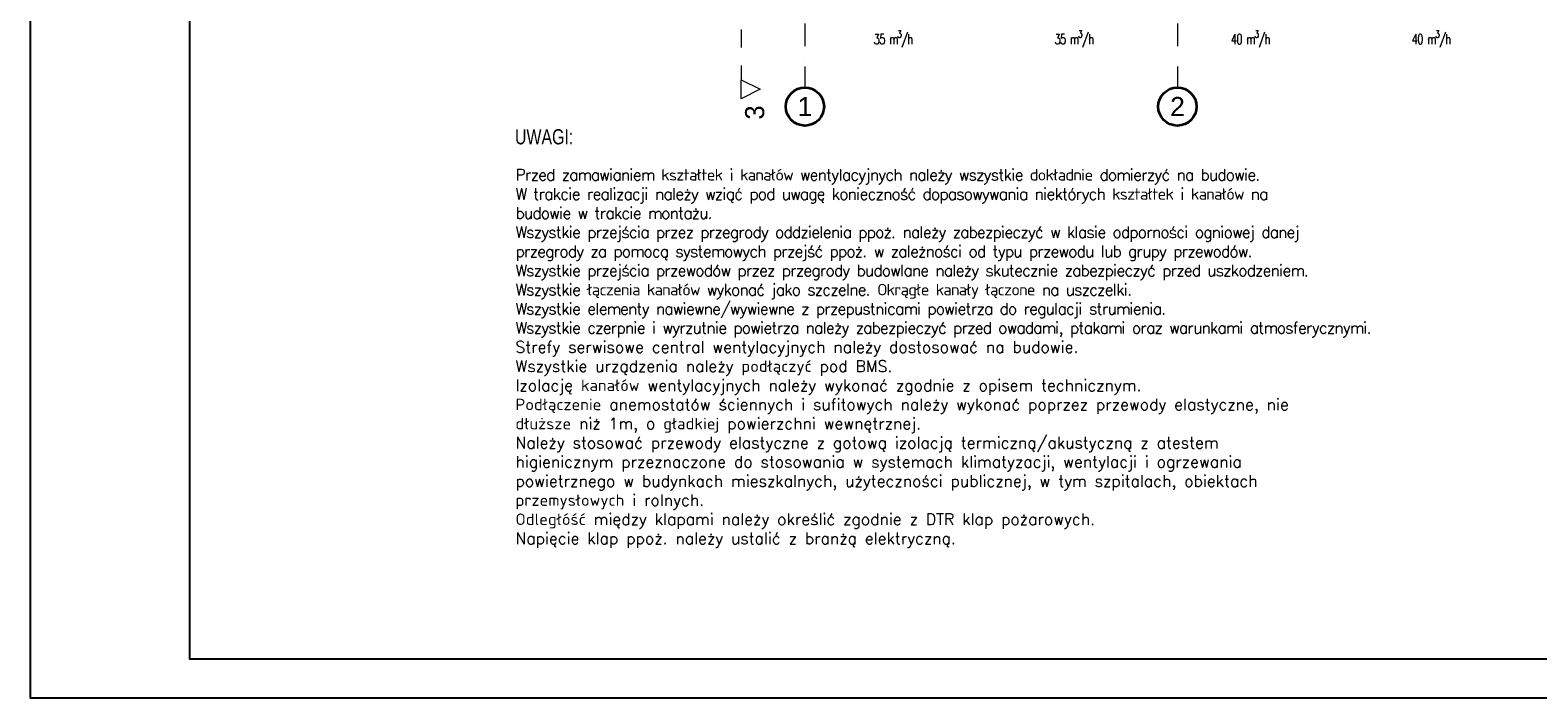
# Model space of a CAD drawing. Header units: millimetres. Extents: x -8078 to 234695, y -4319 to 602442.
# Tile 71 of 152: x 70876 to 94512, y 235281 to 245751. Entities that reach past the tile are written whole.
import ezdxf

# ---------------------------------------------------------------- set-up
doc = ezdxf.new("R2010")
doc.units = ezdxf.units.MM
doc.header["$MEASUREMENT"] = 0
doc.linetypes.add('Kropki i Kreski', pattern=[6.702778, 3.527778, -1.763889, 0, -1.411111])
doc.linetypes.add('Przerywana', pattern=[5.644444, 2.822222, -2.822222])
for name, color, linetype in [('#IS_wentylacja_opisy_bud', 7, 'Continuous'), ('#nawietrzaki', 5, 'Continuous'), ('#podkład', 252, 'Continuous'), ('_TABELA', 7, 'Continuous'), ('Konstrukcja - Siatka mod', 7, 'Continuous'), ('Znaczniki - Przekroje', 7, 'Continuous')]:
    doc.layers.add(name, color=color, linetype=linetype)
doc.styles.add('ROMANS', font='arial.ttf', dxfattribs={"height": 20})
doc.styles.add('STYL_AUTOMATYCZNY_1', font='arial.ttf')
doc.styles.add('STYL_AUTOMATYCZNY_6', font='txt')

# ---------------------------------------------------------------- blocks, each defined once
blk = doc.blocks.new('SDFGHB')
at = {"layer": 'Konstrukcja - Siatka mod', "color": 252, "linetype": 'Kropki i Kreski', "lineweight": 13, "ltscale": 100}
for p, q in [((22628, 457532), (22628, 456532)), ((28468, 457532), (28468, 456532))]:
    blk.add_line(p, q, dxfattribs=at)
at = {"layer": 'Konstrukcja - Siatka mod', "color": 252, "linetype": 'Continuous', "lineweight": 35, "ltscale": 100}
for centre in [(22628, 456232), (28468, 456232)]:
    blk.add_circle(centre, 300, dxfattribs=at)
at = {"layer": 'Znaczniki - Przekroje', "color": 252, "linetype": 'Przerywana', "lineweight": 13, "ltscale": 100}
blk.add_line((21629, 458003), (21629, 456653), dxfattribs=at)
at = {"layer": 'Znaczniki - Przekroje', "color": 252, "linetype": 'Continuous', "lineweight": 13, "ltscale": 100, "flags": 128}
blk.add_lwpolyline([(21629, 456353), (21629, 456653), (21929, 456503)], close=True, dxfattribs=at)
at = {"layer": 'Konstrukcja - Siatka mod', "color": 252, "linetype": 'Continuous', "lineweight": 13, "char_height": 300, "attachment_point": 1, "style": 'STYL_AUTOMATYCZNY_1'}
for s, insert in [('\\A1;{\\pql;\\pt0;\\fArial|b0|i0|c238|p0;\\W1.000000;1}', (22513, 456382)), ('\\A1;{\\pql;\\pt0;\\fArial|b0|i0|c238|p0;\\W1.000000;2}', (28353, 456382))]:
    blk.add_mtext(s, dxfattribs=dict(at, insert=insert))
at = {"layer": 'Znaczniki - Przekroje', "color": 252, "linetype": 'Continuous', "lineweight": 13, "insert": (21995, 456027), "char_height": 300, "attachment_point": 7, "rotation": 90, "style": 'STYL_AUTOMATYCZNY_6'}
blk.add_mtext('\\A1;{\\pql;\\pt0;\\fGeneva CE|b0|i0|c0|p0;\\W1.000000;3}', dxfattribs=at)

msp = doc.modelspace()

# ---------------------------------------------------------------- linework, layer by layer
at = {"layer": '_TABELA', "color": 7}
msp.add_lwpolyline([(70876, 264981), (112876, 264981), (70876, 264981), (70876, 235281), (112876, 235281), (112876, 264981)], dxfattribs=at)
msp.add_lwpolyline([(112276, 264371), (73376, 264371), (73376, 235891), (112276, 235891)], close=True, dxfattribs=at)

# ---------------------------------------------------------------- block references
at = {"layer": '#podkład'}
msp.add_blockref('SDFGHB', (60393, -211679), dxfattribs=at)

# ---------------------------------------------------------------- texts
at = {"layer": '#IS_wentylacja_opisy_bud', "insert": (78484, 244173, 554), "char_height": 180, "width": 13464.8, "attachment_point": 1, "style": 'ROMANS'}
msp.add_mtext('{\\T0.9;\\P\\Fromans.shx|c238;\\PPrzed zamawianiem kształtek i kanałów wentylacyjnych należy wszystkie dokładnie domierzyć na budowie.\\PW trakcie realizacji należy wziąć pod uwagę konieczność dopasowywania niektórych kształtek i kanałów na budowie w trakcie montażu.\\PWszystkie przejścia przez przegrody oddzielenia ppoż. należy zabezpieczyć w klasie odporności ogniowej danej przegrody za pomocą systemowych przejść ppoż. w zależności od typu przewodu lub grupy przewodów.\\PWszystkie przejścia przewodów przez przegrody budowlane należy skutecznie zabezpieczyć przed uszkodzeniem.\\PWszystkie łączenia kanałów wykonać jako szczelne. Okrągłe kanały łączone na uszczelki. \\PWszystkie elementy nawiewne/wywiewne z przepustnicami powietrza do regulacji strumienia.\\PWszystkie czerpnie i wyrzutnie powietrza należy zabezpieczyć przed owadami, ptakami oraz warunkami atmosferycznymi.\\P}{\\Fromans.shx|c238;Strefy serwisowe central wentylacyjnych należy dostosować na budowie.\\PWszystkie urządzenia należy podłączyć pod BMS.{\\T0.9;\\P}Izolację kanałów wentylacyjnych należy wykonać zgodnie z opisem technicznym. \\P\\pxql;Podłączenie anemostatów ściennych i sufitowych należy wykonać poprzez przewody elastyczne, nie dłuższe niż 1m, o gładkiej powierzchni wewnętrznej.\\P\\pq*;Należy stosować przewody elastyczne z gotową izolacją termiczną/akustyczną z atestem higienicznym przeznaczone do stosowania w systemach klimatyzacji, wentylacji i ogrzewania powietrznego w budynkach mieszkalnych, użyteczności publicznej, w tym szpitalach, obiektach przemysłowych i rolnych.\\POdległóść między klapami należy określić zgodnie z DTR klap pożarowych.\\PNapięcie klap ppoż. należy ustalić z branżą elektryczną.\\T0.9;\\P\\P}\\T0.9;\\P\\P', dxfattribs=at)
at = {"layer": '#nawietrzaki', "color": 7, "lineweight": 35, "char_height": 160, "width": 2356.92, "attachment_point": 5, "rotation": 0}
for s, insert in [('\\pxqct3;\\Fromans.shx;\\T0.9;\\W0.7;\\A1;35 m{\\H0.7x;\\S3^ ;}/h', (84405, 245611)), ('\\pxqct3;\\Fromans.shx;\\T0.9;\\W0.7;\\A1;35 m{\\H0.7x;\\S3^ ;}/h', (87239, 245611)), ('\\pxqct3;\\Fromans.shx;\\T0.9;\\W0.7;\\A1;40 m{\\H0.7x;\\S3^ ;}/h', (90005, 245611)), ('\\pxqct3;\\Fromans.shx;\\T0.9;\\W0.7;\\A1;40 m{\\H0.7x;\\S3^ ;}/h', (92839, 245611))]:
    msp.add_mtext(s, dxfattribs=dict(at, insert=insert))
at = {"color": 7, "style": 'ROMANS', "width": 0.75}
msp.add_text('UWAGI:', height=238, dxfattribs=at).set_placement((78476, 243960, 554))

doc.saveas('drawing.dxf')
